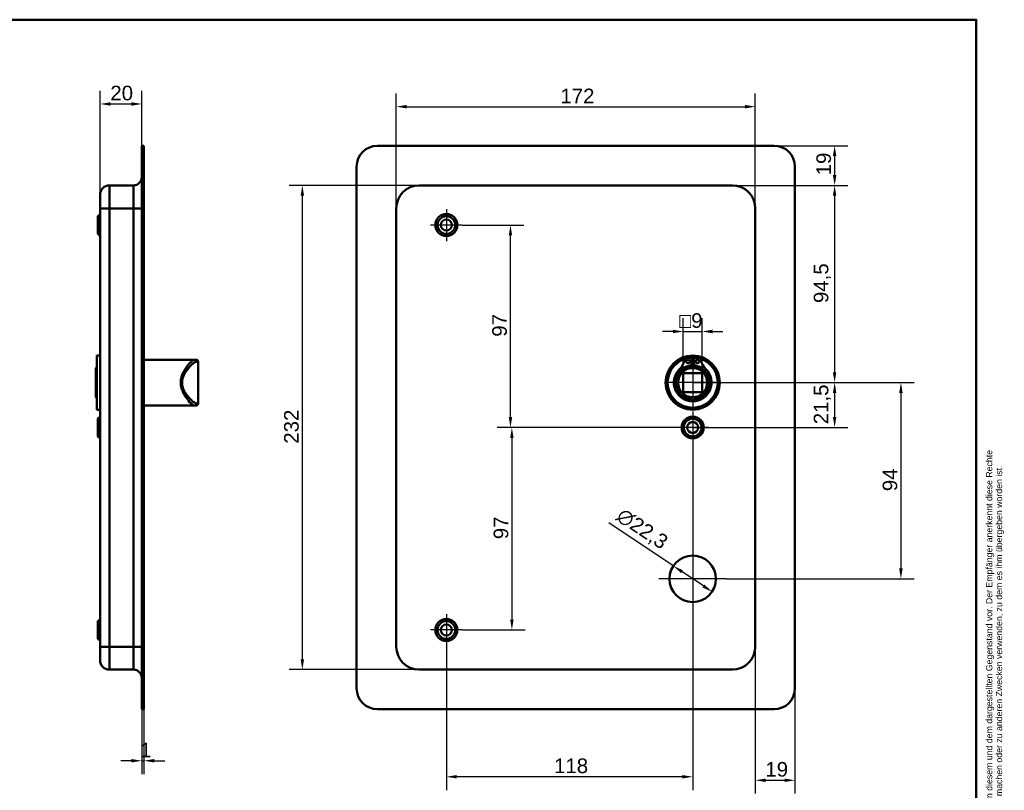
# Model space of a CAD drawing. Header units: millimetres. Extents: x 20 to 833, y 20 to 574.
# Tile 7 of 7: x 362 to 833, y 205 to 574. Entities that reach past the tile are written whole.
import ezdxf
from ezdxf.enums import TextEntityAlignment as Align

# ---------------------------------------------------------------- set-up
doc = ezdxf.new("R2010")
doc.units = ezdxf.units.MM
doc.header["$LTSCALE"] = 2
for name, color, linetype, lineweight in [('Bemaßungen(DIN)', 7, 'Continuous', 25), ('Mittelpunktmarkierung(DIN)', 7, 'Continuous', 25), ('Sichtbare Kanten(DIN)', 7, 'Continuous', 50), ('Sichtbare tangentiale Kanten(DIN)', 7, 'Continuous', 50), ('Skizziergeometrie(DIN)', 7, 'Continuous', 50), ('Skizzierlinie(DIN)', 7, 'Continuous', 25), ('Symbole(DIN)', 7, 'Continuous', 25)]:
    doc.layers.add(name, color=color, linetype=linetype, lineweight=lineweight)
doc.styles.add('Aktuell-DIN', font='arial.ttf')
doc.styles.add('STANDARD-DIN~0', font='arial.ttf')
doc.styles.add('Textstil10', font='arial.ttf')
doc.styles.add('Textstil41', font='arial.ttf', dxfattribs={"width": 0.8})
doc.styles.add('Textstil83', font='arial.ttf', dxfattribs={"width": 0.8})
doc.dimstyles.new('CAD-LAN', dxfattribs={"dimscale": 2, "dimtxt": 3.5, "dimasz": 2.5, "dimexe": 3.175, "dimexo": 0, "dimgap": 0.8, "dimtad": 1, "dimrnd": 1e-08, "dimtxsty": 'STANDARD-DIN~0', "dimcen": 0.09, "dimdle": 10, "dimclrd": 250, "dimclre": 250, "dimclrt": 250, "dimadec": 0, "dimazin": 2, "dimtfac": 1, "dimtmove": 0, "dimatfit": 3, "dimfxl": 1, "dimtolj": 1, "dimtzin": 0, "dimlwd": 25, "dimlwe": 25, "dimarcsym": 0})

# ---------------------------------------------------------------- blocks, each defined once
blk = doc.blocks.new('Ränder Standardrahmen')
at = {"layer": 'Skizziergeometrie(DIN)', "flags": 128}
blk.add_lwpolyline([(10, 10), (10, 287), (410, 287), (410, 10), (10, 10)], dxfattribs=at)
blk = doc.blocks.new('Schriftfelder Heusser')
at = {"layer": 'Skizziergeometrie(DIN)'}
for p, q in [((101, 229.92), (101, 236.92)), ((101, 236.92), (291, 236.92)), ((111, 229.92), (111, 236.92)), ((123, 229.92), (123, 236.92)), ((232, 229.92), (232, 236.92)), ((256, 229.92), (256, 236.92)), ((291, 236.92), (291, 229.92)), ((101, 191.42), (101, 229.92)), ((101, 229.92), (291, 229.92)), ((111, 229.92), (111, 221.42)), ((123, 229.92), (123, 221.42)), ((232, 229.92), (232, 221.42)), ((256, 229.92), (256, 221.42)), ((291, 229.92), (291, 191.42)), ((101, 221.42), (291, 221.42)), ((150, 221.42), (150, 204.42)), ((198.85, 221.42), (198.85, 204.42)), ((216.35, 221.42), (216.35, 204.42)), ((238.35, 221.42), (238.35, 204.42)), ((278, 221.42), (278, 191.42)), ((278, 208.67), (291, 208.67)), ((101, 204.42), (291, 204.42)), ((142, 204.42), (142, 191.42)), ((236, 204.42), (236, 191.42)), ((278, 200.17), (291, 200.17)), ((291, 191.42), (101, 191.42))]:
    blk.add_line(p, q, dxfattribs=at)
at = {"layer": 'Skizzierlinie(DIN)'}
for p, q in [((113.5, 221.42), (113.5, 204.42)), ((118, 221.42), (118, 204.42)), ((162.35, 221.42), (162.35, 204.42)), ((166.85, 221.42), (166.85, 204.42)), ((113.5, 217.17), (150, 217.17)), ((162.35, 217.17), (278, 217.17)), ((113.5, 212.92), (150, 212.92)), ((162.35, 212.92), (278, 212.92)), ((113.5, 208.67), (150, 208.67)), ((162.35, 208.67), (278, 208.67))]:
    blk.add_line(p, q, dxfattribs=at)
for centre in [(115.75, 219.25), (164.6, 219.25), (115.75, 215.04), (164.6, 215.04), (115.75, 210.79), (164.6, 210.79), (115.75, 206.54), (164.6, 206.54)]:
    blk.add_circle(centre, 1.75, dxfattribs=at)
at = {"layer": 'Symbole(DIN)', "color": 7, "insert": (293.33, 191.7), "char_height": 1.5, "width": 182.3003, "attachment_point": 1, "rotation": 90, "line_spacing_factor": 0.944221, "style": 'Aktuell-DIN'}
blk.add_mtext('\\fArial|b0|i0;\\H1.5000;Die Schlossfabrik Heusser AG ist Eigentümerin dieses Dokumentes und behält sich alle Rechte an diesem und dem dargestellten Gegenstand vor. Der Empfänger anerkennt diese Rechte\\Pund wird das Dokument nicht ohne schriftliche Ermächtigung der Eigentümerin Dritten zugänglich machen oder zu anderen Zwecken verwenden, zu dem es ihm übergeben worden ist.\\P ', dxfattribs=at)
at = {"layer": 'Symbole(DIN)', "color": 179, "true_color": 0x262659, "style": 'Aktuell-DIN'}
for s, insert, char_height, attachment_point in [('Pos.', (106, 227), 2.489, 2), ('Menge', (117, 227), 2.489, 2), ('Benennung', (125.81, 225.38), 2.489, 4), ('B-Nummer', (234.74, 225.62), 2.489, 4), ('Material', (265.02, 225.62), 2.489, 5), ('\\fArial|b0|i0;a', (115.81, 219.53), 2, 5), ('\\fArial|b0|i0;e', (164.54, 219.53), 2, 5), ('\\fArial|b0|i0;Gezeichnet', (200.05, 219.23), 2, 4), ('\\fArial|b0|i0;b', (115.75, 215), 2, 5), ('\\fArial|b0|i0;f', (164.55, 215.06), 2, 5), ('\\fArial|b0|i0;Freigegeben', (199.92, 216), 2, 1), ('\\fArial|b0|i0;c', (115.75, 211.01), 2, 5), ('\\fArial|b0|i0;g', (164.63, 211.05), 2, 5), ('\\fArial|b0|i0;Projekt', (200, 211.98), 2, 1), ('\\fArial|b0|i0;d', (115.76, 206.55), 2, 5), ('\\fArial|b0|i0;h', (164.55, 206.57), 2, 5), ('\\fArial|b0|i0;\\H2.0000;Massstab', (284.39, 206.37), 2, 5), ('\\fArial|b0|i0;CAD-Nr.', (200, 207.5), 2, 1), ('\\fArial|b0|i0;\\H2.0000;Baugruppe', (143.1, 203.73), 2, 1), ('\\fArial|b0|i0;Zeichnungs-Nr.', (237, 203.5), 2, 1), ('\\fArial|b0|i0;\\H2.5000;4853 Murgenthal', (113.33, 192.46), 2.5, 7)]:
    blk.add_mtext(s, dxfattribs=dict(at, insert=insert, char_height=char_height, attachment_point=attachment_point))
at = {"layer": 'Symbole(DIN)', "color": 179, "true_color": 0x262659, "attachment_point": 5, "style": 'Aktuell-DIN'}
for s, insert, char_height, width in [('Änd.', (107.21, 213), 2.489, 12.3494), ('Änd.', (156.12, 212.76), 2.489, 12.3494), ('\\fArial|b0|i0;Änderung', (284.51, 202.33), 2, 12.1143)]:
    blk.add_mtext(s, dxfattribs=dict(at, insert=insert, char_height=char_height, width=width))
at = {"layer": 'Symbole(DIN)', "color": 7, "insert": (143.1, 196.62), "char_height": 4.5, "width": 90.18, "attachment_point": 4, "style": 'Aktuell-DIN'}
blk.add_mtext('\\fArial|b0|i0;\\W0.90;\\H4.5000;Heusser-Muschel Serie 6  EN179', dxfattribs=at)
at = {"layer": 'Symbole(DIN)', "color": 179, "true_color": 0x262659, "style": 'Textstil10'}
blk.add_attdef('ERSTELLUNGSDATUM_001', (217.26, 218.29), '', height=2, dxfattribs=at)
at = {"layer": 'Symbole(DIN)', "color": 179, "true_color": 0x262659}
for tag, height, style, p in [('AUTOR', 2.49, 'Aktuell-DIN', (240.03, 219.26)), ('KONTROLLDATUM', 2, 'Textstil10', (217.42, 215.04)), ('KONTROLLIERT_VON', 2, 'Textstil10', (239.98, 215.05))]:
    blk.add_attdef(tag, text='', height=height, dxfattribs=dict(at, style=style)).set_placement(p, align=Align.MIDDLE_LEFT)
at = {"layer": 'Symbole(DIN)', "color": 7, "style": 'Textstil83', "width": 0.8}
blk.add_attdef('Anfänglicher_Ansichtsmaßstab_001', (281.57, 213.34), '', height=2.3, dxfattribs=at)
at = {"layer": 'Symbole(DIN)', "color": 179, "true_color": 0x262659, "style": 'Textstil10'}
blk.add_attdef('PROJEKT', text='', height=2, dxfattribs=at).set_placement((217.77, 209.72), align=Align.BOTTOM_LEFT)
at = {"layer": 'Symbole(DIN)', "color": 7, "style": 'Textstil41', "width": 0.8}
blk.add_attdef('STATUS', text='', height=5, dxfattribs=at).set_placement((284.53, 195.86), align=Align.MIDDLE_CENTER)
blk = doc.blocks.new('*D8')
at = {"layer": 'Bemaßungen(DIN)', "color": 250, "linetype": 'Continuous', "lineweight": 25, "true_color": 0x3f3f3f, "transparency": 16777216}
for p, q in [((542.13, 483.62), (542.13, 538.68)), ((714.13, 483.62), (714.13, 538.68)), ((547.13, 532.33), (709.13, 532.33))]:
    blk.add_line(p, q, dxfattribs=at)
at = {"layer": 'Bemaßungen(DIN)', "color": 250, "linetype": 'Continuous', "true_color": 0x3f3f3f, "transparency": 16777216}
for points in [[(547.13, 533.17), (547.13, 531.5), (542.13, 532.33)], [(709.13, 533.17), (709.13, 531.5), (714.13, 532.33)]]:
    blk.add_solid(points, dxfattribs=at)
at = {"layer": 'Defpoints', "color": 0, "linetype": 'Continuous', "transparency": 16777216}
for p in [(714.13, 532.33), (542.13, 483.62), (714.13, 483.62)]:
    blk.add_point(p, dxfattribs=at)
at = {"layer": 'Bemaßungen(DIN)', "color": 250, "linetype": 'Continuous', "lineweight": 25, "true_color": 0x3f3f3f, "transparency": 16777216, "insert": (620.76, 540.96), "char_height": 7, "attachment_point": 1, "style": 'STANDARD-DIN~0'}
blk.add_mtext('\\A1;172', dxfattribs=at)
blk = doc.blocks.new('*D9')
at = {"layer": 'Bemaßungen(DIN)', "color": 250, "linetype": 'Continuous', "lineweight": 25, "true_color": 0x3f3f3f, "transparency": 16777216}
for p, q in [((553.13, 494.62), (490.78, 494.62)), ((497.13, 489.62), (497.13, 267.62)), ((553.13, 262.62), (490.78, 262.62))]:
    blk.add_line(p, q, dxfattribs=at)
at = {"layer": 'Bemaßungen(DIN)', "color": 250, "linetype": 'Continuous', "true_color": 0x3f3f3f, "transparency": 16777216}
for points in [[(496.29, 489.62), (497.96, 489.62), (497.13, 494.62)], [(496.29, 267.62), (497.96, 267.62), (497.13, 262.62)]]:
    blk.add_solid(points, dxfattribs=at)
at = {"layer": 'Defpoints', "color": 0, "linetype": 'Continuous', "transparency": 16777216}
for p in [(553.13, 494.62), (497.13, 262.62), (553.13, 262.62)]:
    blk.add_point(p, dxfattribs=at)
at = {"layer": 'Bemaßungen(DIN)', "color": 250, "linetype": 'Continuous', "lineweight": 25, "true_color": 0x3f3f3f, "transparency": 16777216, "insert": (488.38, 370.86), "char_height": 7, "attachment_point": 1, "rotation": 90, "style": 'STANDARD-DIN~0'}
blk.add_mtext('\\A1;232', dxfattribs=at)
blk = doc.blocks.new('*D10')
at = {"layer": 'Bemaßungen(DIN)', "color": 250, "linetype": 'Continuous', "lineweight": 25, "true_color": 0x3f3f3f, "transparency": 16777216}
for p, q in [((703.13, 494.62), (758.48, 494.62)), ((752.13, 489.62), (752.13, 405.12)), ((684.13, 400.12), (758.48, 400.12))]:
    blk.add_line(p, q, dxfattribs=at)
at = {"layer": 'Bemaßungen(DIN)', "color": 250, "linetype": 'Continuous', "true_color": 0x3f3f3f, "transparency": 16777216}
for points in [[(751.29, 489.62), (752.96, 489.62), (752.13, 494.62)], [(751.29, 405.12), (752.96, 405.12), (752.13, 400.12)]]:
    blk.add_solid(points, dxfattribs=at)
at = {"layer": 'Defpoints', "color": 0, "linetype": 'Continuous', "transparency": 16777216}
for p in [(703.13, 494.62), (684.13, 400.12), (752.13, 400.12)]:
    blk.add_point(p, dxfattribs=at)
at = {"layer": 'Bemaßungen(DIN)', "color": 250, "linetype": 'Continuous', "lineweight": 25, "true_color": 0x3f3f3f, "transparency": 16777216, "insert": (742.11, 438.25), "char_height": 7, "attachment_point": 1, "rotation": 90, "style": 'STANDARD-DIN~0'}
blk.add_mtext('\\A1;94,5', dxfattribs=at)
blk = doc.blocks.new('*D11')
at = {"layer": 'Bemaßungen(DIN)', "color": 250, "linetype": 'Continuous', "lineweight": 25, "true_color": 0x3f3f3f, "transparency": 16777216}
for p, q in [((684.13, 400.12), (758.48, 400.12)), ((752.13, 395.12), (752.13, 383.62)), ((684.13, 378.62), (758.48, 378.62))]:
    blk.add_line(p, q, dxfattribs=at)
at = {"layer": 'Bemaßungen(DIN)', "color": 250, "linetype": 'Continuous', "true_color": 0x3f3f3f, "transparency": 16777216}
for points in [[(751.29, 395.12), (752.96, 395.12), (752.13, 400.12)], [(751.29, 383.62), (752.96, 383.62), (752.13, 378.62)]]:
    blk.add_solid(points, dxfattribs=at)
at = {"layer": 'Defpoints', "color": 0, "linetype": 'Continuous', "transparency": 16777216}
for p in [(684.13, 400.12), (684.13, 378.62), (752.13, 378.62)]:
    blk.add_point(p, dxfattribs=at)
at = {"layer": 'Bemaßungen(DIN)', "color": 250, "linetype": 'Continuous', "lineweight": 25, "true_color": 0x3f3f3f, "transparency": 16777216, "insert": (742.11, 380.19), "char_height": 7, "attachment_point": 1, "rotation": 90, "style": 'STANDARD-DIN~0'}
blk.add_mtext('\\A1;21,5', dxfattribs=at)
blk = doc.blocks.new('*D12')
at = {"layer": 'Bemaßungen(DIN)', "color": 250, "linetype": 'Continuous', "lineweight": 25, "true_color": 0x3f3f3f, "transparency": 16777216}
for p, q in [((684.13, 400.12), (790.23, 400.12)), ((783.88, 395.12), (783.88, 311.12)), ((700.28, 306.12), (790.23, 306.12))]:
    blk.add_line(p, q, dxfattribs=at)
at = {"layer": 'Bemaßungen(DIN)', "color": 250, "linetype": 'Continuous', "true_color": 0x3f3f3f, "transparency": 16777216}
for points in [[(783.05, 395.12), (784.72, 395.12), (783.88, 400.12)], [(783.05, 311.12), (784.72, 311.12), (783.88, 306.12)]]:
    blk.add_solid(points, dxfattribs=at)
at = {"layer": 'Defpoints', "color": 0, "linetype": 'Continuous', "transparency": 16777216}
for p in [(684.13, 400.12), (700.28, 306.12), (783.88, 306.12)]:
    blk.add_point(p, dxfattribs=at)
at = {"layer": 'Bemaßungen(DIN)', "color": 250, "linetype": 'Continuous', "lineweight": 25, "true_color": 0x3f3f3f, "transparency": 16777216, "insert": (775.14, 348.12), "char_height": 7, "attachment_point": 1, "rotation": 90, "style": 'STANDARD-DIN~0'}
blk.add_mtext('\\A1;94', dxfattribs=at)
blk = doc.blocks.new('*D13')
at = {"layer": 'Bemaßungen(DIN)', "color": 250, "linetype": 'Continuous', "lineweight": 25, "true_color": 0x3f3f3f, "transparency": 16777216}
for p, q in [((723.13, 513.62), (758.48, 513.62)), ((752.13, 508.62), (752.13, 499.62)), ((703.13, 494.62), (758.48, 494.62))]:
    blk.add_line(p, q, dxfattribs=at)
at = {"layer": 'Bemaßungen(DIN)', "color": 250, "linetype": 'Continuous', "true_color": 0x3f3f3f, "transparency": 16777216}
for points in [[(751.29, 508.62), (752.96, 508.62), (752.13, 513.62)], [(751.29, 499.62), (752.96, 499.62), (752.13, 494.62)]]:
    blk.add_solid(points, dxfattribs=at)
at = {"layer": 'Defpoints', "color": 0, "linetype": 'Continuous', "transparency": 16777216}
for p in [(723.13, 513.62), (703.13, 494.62), (752.13, 494.62)]:
    blk.add_point(p, dxfattribs=at)
at = {"layer": 'Bemaßungen(DIN)', "color": 250, "linetype": 'Continuous', "lineweight": 25, "true_color": 0x3f3f3f, "transparency": 16777216, "insert": (743.38, 499.43), "char_height": 7, "attachment_point": 1, "rotation": 90, "style": 'STANDARD-DIN~0'}
blk.add_mtext('\\A1;19', dxfattribs=at)
blk = doc.blocks.new('*D14')
at = {"layer": 'Bemaßungen(DIN)', "color": 250, "linetype": 'Continuous', "lineweight": 25, "true_color": 0x3f3f3f, "transparency": 16777216}
for p, q in [((573.78, 475.62), (603.19, 475.62)), ((596.84, 383.62), (596.84, 470.62)), ((684.13, 378.62), (590.49, 378.62))]:
    blk.add_line(p, q, dxfattribs=at)
at = {"layer": 'Bemaßungen(DIN)', "color": 250, "linetype": 'Continuous', "true_color": 0x3f3f3f, "transparency": 16777216}
for points in [[(596.01, 470.62), (597.67, 470.62), (596.84, 475.62)], [(596.01, 383.62), (597.67, 383.62), (596.84, 378.62)]]:
    blk.add_solid(points, dxfattribs=at)
at = {"layer": 'Defpoints', "color": 0, "linetype": 'Continuous', "transparency": 16777216}
for p in [(573.78, 475.62), (596.84, 475.62), (684.13, 378.62)]:
    blk.add_point(p, dxfattribs=at)
at = {"layer": 'Bemaßungen(DIN)', "color": 250, "linetype": 'Continuous', "lineweight": 25, "true_color": 0x3f3f3f, "transparency": 16777216, "insert": (588.09, 422.11), "char_height": 7, "attachment_point": 1, "rotation": 90, "style": 'STANDARD-DIN~0'}
blk.add_mtext('\\A1;97', dxfattribs=at)
blk = doc.blocks.new('*D15')
at = {"layer": 'Bemaßungen(DIN)', "color": 250, "linetype": 'Continuous', "lineweight": 25, "true_color": 0x3f3f3f, "transparency": 16777216}
for p, q in [((684.13, 378.62), (591.17, 378.62)), ((597.52, 373.62), (597.52, 286.62)), ((573.78, 281.62), (603.87, 281.62))]:
    blk.add_line(p, q, dxfattribs=at)
at = {"layer": 'Bemaßungen(DIN)', "color": 250, "linetype": 'Continuous', "true_color": 0x3f3f3f, "transparency": 16777216}
for points in [[(596.69, 373.62), (598.35, 373.62), (597.52, 378.62)], [(596.69, 286.62), (598.35, 286.62), (597.52, 281.62)]]:
    blk.add_solid(points, dxfattribs=at)
at = {"layer": 'Defpoints', "color": 0, "linetype": 'Continuous', "transparency": 16777216}
for p in [(684.13, 378.62), (573.78, 281.62), (597.52, 281.62)]:
    blk.add_point(p, dxfattribs=at)
at = {"layer": 'Bemaßungen(DIN)', "color": 250, "linetype": 'Continuous', "lineweight": 25, "true_color": 0x3f3f3f, "transparency": 16777216, "insert": (588.77, 325.11), "char_height": 7, "attachment_point": 1, "rotation": 90, "style": 'STANDARD-DIN~0'}
blk.add_mtext('\\A1;97', dxfattribs=at)
blk = doc.blocks.new('*D16')
at = {"layer": 'Bemaßungen(DIN)', "color": 250, "linetype": 'Continuous', "lineweight": 25, "true_color": 0x3f3f3f, "transparency": 16777216}
for p, q in [((684.13, 370.97), (684.13, 204.95)), ((566.13, 273.97), (566.13, 204.95)), ((679.13, 211.3), (571.13, 211.3))]:
    blk.add_line(p, q, dxfattribs=at)
at = {"layer": 'Bemaßungen(DIN)', "color": 250, "linetype": 'Continuous', "true_color": 0x3f3f3f, "transparency": 16777216}
for points in [[(571.13, 212.13), (571.13, 210.47), (566.13, 211.3)], [(679.13, 212.13), (679.13, 210.47), (684.13, 211.3)]]:
    blk.add_solid(points, dxfattribs=at)
at = {"layer": 'Defpoints', "color": 0, "linetype": 'Continuous', "transparency": 16777216}
for p in [(684.13, 370.97), (566.13, 273.97), (566.13, 211.3)]:
    blk.add_point(p, dxfattribs=at)
at = {"layer": 'Bemaßungen(DIN)', "color": 250, "linetype": 'Continuous', "lineweight": 25, "true_color": 0x3f3f3f, "transparency": 16777216, "insert": (617.72, 220.05), "char_height": 7, "attachment_point": 1, "style": 'STANDARD-DIN~0'}
blk.add_mtext('\\A1;118', dxfattribs=at)
blk = doc.blocks.new('*D17')
at = {"layer": 'Bemaßungen(DIN)', "color": 250, "linetype": 'Continuous', "lineweight": 25, "true_color": 0x3f3f3f, "transparency": 16777216}
for p, q in [((714.13, 273.62), (714.13, 203.27)), ((733.13, 253.62), (733.13, 203.27)), ((719.13, 209.62), (728.13, 209.62))]:
    blk.add_line(p, q, dxfattribs=at)
at = {"layer": 'Bemaßungen(DIN)', "color": 250, "linetype": 'Continuous', "true_color": 0x3f3f3f, "transparency": 16777216}
for points in [[(719.13, 210.45), (719.13, 208.79), (714.13, 209.62)], [(728.13, 210.45), (728.13, 208.79), (733.13, 209.62)]]:
    blk.add_solid(points, dxfattribs=at)
at = {"layer": 'Defpoints', "color": 0, "linetype": 'Continuous', "transparency": 16777216}
for p in [(714.13, 273.62), (733.13, 253.62), (733.13, 209.62)]:
    blk.add_point(p, dxfattribs=at)
at = {"layer": 'Bemaßungen(DIN)', "color": 250, "linetype": 'Continuous', "lineweight": 25, "true_color": 0x3f3f3f, "transparency": 16777216, "insert": (718.94, 218.37), "char_height": 7, "attachment_point": 1, "style": 'STANDARD-DIN~0'}
blk.add_mtext('\\A1;19', dxfattribs=at)
blk = doc.blocks.new('*D18')
at = {"layer": 'Bemaßungen(DIN)', "color": 250, "linetype": 'Continuous', "lineweight": 25, "true_color": 0x3f3f3f, "transparency": 16777216}
for p, q in [((674.85, 312.31), (643.96, 332.94)), ((689.24, 302.7), (679.01, 309.53))]:
    blk.add_line(p, q, dxfattribs=at)
at = {"layer": 'Bemaßungen(DIN)', "color": 250, "linetype": 'Continuous', "true_color": 0x3f3f3f, "transparency": 16777216}
for points in [[(679.48, 310.23), (678.55, 308.84), (674.85, 312.31)], [(689.71, 303.4), (688.78, 302.01), (693.4, 299.93)]]:
    blk.add_solid(points, dxfattribs=at)
at = {"layer": 'Defpoints', "color": 0, "linetype": 'Continuous', "transparency": 16777216}
for p in [(674.85, 312.31), (693.4, 299.93)]:
    blk.add_point(p, dxfattribs=at)
at = {"layer": 'Bemaßungen(DIN)', "color": 250, "linetype": 'Continuous', "lineweight": 25, "true_color": 0x3f3f3f, "transparency": 16777216, "insert": (650.97, 340.57), "char_height": 7, "attachment_point": 1, "rotation": 326.2744, "style": 'STANDARD-DIN~0'}
blk.add_mtext('\\A1;∅22,3', dxfattribs=at)
blk = doc.blocks.new('*D19')
at = {"layer": 'Bemaßungen(DIN)', "color": 250, "linetype": 'Continuous', "lineweight": 25, "true_color": 0x3f3f3f, "transparency": 16777216}
for p, q in [((679.63, 404.62), (679.63, 430.97)), ((688.63, 404.62), (688.63, 430.97)), ((674.63, 424.62), (669.63, 424.62)), ((679.63, 424.62), (688.63, 424.62)), ((693.63, 424.62), (698.63, 424.62))]:
    blk.add_line(p, q, dxfattribs=at)
at = {"layer": 'Bemaßungen(DIN)', "color": 250, "linetype": 'Continuous', "true_color": 0x3f3f3f, "transparency": 16777216}
for points in [[(674.63, 425.45), (674.63, 423.79), (679.63, 424.62)], [(693.63, 425.45), (693.63, 423.79), (688.63, 424.62)]]:
    blk.add_solid(points, dxfattribs=at)
at = {"layer": 'Defpoints', "color": 0, "linetype": 'Continuous', "transparency": 16777216}
for p in [(688.63, 424.62), (679.63, 404.62), (688.63, 404.62)]:
    blk.add_point(p, dxfattribs=at)
at = {"layer": 'Bemaßungen(DIN)', "color": 250, "linetype": 'Continuous', "lineweight": 25, "true_color": 0x3f3f3f, "transparency": 16777216, "insert": (677.76, 433.37), "char_height": 7, "attachment_point": 1, "style": 'STANDARD-DIN~0'}
blk.add_mtext('\\A1;\\fAIGDT|b0|i0;\\H7.0000;o\\fArial|b0|i0;\\H7.0000;9', dxfattribs=at)
blk = doc.blocks.new('*D20')
at = {"layer": 'Bemaßungen(DIN)', "color": 250, "linetype": 'Continuous', "lineweight": 25, "true_color": 0x3f3f3f, "transparency": 16777216}
for p, q in [((400.22, 490.12), (400.22, 539.97)), ((420.22, 513.62), (420.22, 539.97)), ((405.22, 533.62), (415.22, 533.62))]:
    blk.add_line(p, q, dxfattribs=at)
at = {"layer": 'Bemaßungen(DIN)', "color": 250, "linetype": 'Continuous', "true_color": 0x3f3f3f, "transparency": 16777216}
for points in [[(405.22, 534.45), (405.22, 532.79), (400.22, 533.62)], [(415.22, 534.45), (415.22, 532.79), (420.22, 533.62)]]:
    blk.add_solid(points, dxfattribs=at)
at = {"layer": 'Defpoints', "color": 0, "linetype": 'Continuous', "transparency": 16777216}
for p in [(420.22, 533.62), (420.22, 513.62), (400.22, 490.12)]:
    blk.add_point(p, dxfattribs=at)
at = {"layer": 'Bemaßungen(DIN)', "color": 250, "linetype": 'Continuous', "lineweight": 25, "true_color": 0x3f3f3f, "transparency": 16777216, "insert": (405.15, 542.37), "char_height": 7, "attachment_point": 1, "style": 'STANDARD-DIN~0'}
blk.add_mtext('\\A1;20', dxfattribs=at)
blk = doc.blocks.new('*D21')
at = {"layer": 'Bemaßungen(DIN)', "color": 250, "linetype": 'Continuous', "lineweight": 25, "true_color": 0x3f3f3f, "transparency": 16777216}
for p, q in [((420.22, 243.62), (420.22, 212.61)), ((421.22, 243.62), (421.22, 212.61)), ((415.22, 218.96), (410.22, 218.96)), ((420.22, 218.96), (421.22, 218.96)), ((426.22, 218.96), (431.22, 218.96))]:
    blk.add_line(p, q, dxfattribs=at)
at = {"layer": 'Bemaßungen(DIN)', "color": 250, "linetype": 'Continuous', "true_color": 0x3f3f3f, "transparency": 16777216}
for points in [[(415.22, 219.8), (415.22, 218.13), (420.22, 218.96)], [(426.22, 219.8), (426.22, 218.13), (421.22, 218.96)]]:
    blk.add_solid(points, dxfattribs=at)
at = {"layer": 'Defpoints', "color": 0, "linetype": 'Continuous', "transparency": 16777216}
for p in [(420.22, 243.62), (421.22, 243.62), (421.22, 218.96)]:
    blk.add_point(p, dxfattribs=at)
at = {"layer": 'Bemaßungen(DIN)', "color": 250, "linetype": 'Continuous', "lineweight": 25, "true_color": 0x3f3f3f, "transparency": 16777216, "insert": (419.43, 227.59), "char_height": 7, "attachment_point": 1, "style": 'STANDARD-DIN~0'}
blk.add_mtext('\\A1;1', dxfattribs=at)

msp = doc.modelspace()

# ---------------------------------------------------------------- linework, layer by layer
at = {"layer": 'Mittelpunktmarkierung(DIN)', "linetype": 'Continuous'}
for p, q in [((566.128, 483.269), (566.128, 467.969)), ((573.778, 475.619), (558.478, 475.619)), ((684.128, 412.119), (684.128, 388.119)), ((696.128, 400.119), (672.128, 400.119)), ((684.128, 386.269), (684.128, 370.969)), ((691.778, 378.619), (676.478, 378.619)), ((684.128, 322.269), (684.128, 289.969)), ((700.278, 306.119), (667.978, 306.119)), ((566.128, 289.269), (566.128, 273.969)), ((573.778, 281.619), (558.478, 281.619))]:
    msp.add_line(p, q, dxfattribs=at)
at = {"layer": 'Sichtbare Kanten(DIN)'}
for p, q in [((421.216, 513.619), (420.216, 513.619)), ((420.216, 503.619), (420.216, 513.619)), ((421.216, 513.619), (421.216, 503.619)), ((533.128, 513.619), (723.128, 513.619)), ((420.216, 503.619), (420.216, 253.619)), ((421.216, 503.619), (421.216, 253.619)), ((523.128, 253.619), (523.128, 503.619)), ((733.128, 503.619), (733.128, 253.619)), ((416.216, 494.619), (404.716, 494.619)), ((703.128, 494.619), (553.128, 494.619)), ((400.216, 483.619), (400.216, 490.119)), ((400.216, 483.619), (400.216, 273.619)), ((542.128, 483.619), (542.128, 273.619)), ((714.128, 273.619), (714.128, 483.619)), ((399.216, 479.869), (400.216, 480.869)), ((399.216, 471.369), (399.216, 479.869)), ((399.216, 471.369), (400.216, 470.369)), ((398.716, 413.119), (398.716, 387.119)), ((398.716, 413.119), (400.216, 413.119)), ((421.216, 411.119), (441.216, 411.119)), ((441.216, 411.119), (445.546, 411.119)), ((445.546, 411.119), (446.216, 411.119)), ((680.487, 412.077), (683.511, 412.077)), ((683.511, 412.077), (683.511, 408.377)), ((684.745, 408.377), (684.745, 412.077)), ((684.745, 412.077), (687.769, 412.077)), ((398.216, 407.119), (398.716, 407.619)), ((398.216, 393.119), (398.216, 407.119)), ((447.216, 390.119), (447.216, 410.119)), ((679.628, 395.619), (679.628, 404.619)), ((679.628, 404.619), (688.628, 404.619)), ((688.628, 404.619), (688.628, 395.619)), ((398.216, 393.119), (398.716, 392.619)), ((688.628, 395.619), (679.628, 395.619)), ((398.716, 387.119), (400.216, 387.119)), ((421.216, 389.119), (441.216, 389.119)), ((441.216, 389.119), (445.546, 389.119)), ((446.216, 389.119), (445.546, 389.119)), ((399.216, 382.869), (400.216, 383.869)), ((399.216, 374.369), (399.216, 382.869)), ((399.216, 374.369), (400.216, 373.369)), ((399.216, 285.869), (400.216, 286.869)), ((399.216, 277.369), (399.216, 285.869)), ((399.216, 277.369), (400.216, 276.369)), ((400.216, 267.119), (400.216, 273.619)), ((416.216, 262.619), (404.716, 262.619)), ((553.128, 262.619), (703.128, 262.619)), ((420.216, 243.619), (420.216, 253.619)), ((421.216, 253.619), (421.216, 243.619)), ((420.216, 243.619), (421.216, 243.619)), ((723.128, 243.619), (533.128, 243.619))]:
    msp.add_line(p, q, dxfattribs=at)
for centre, radius in [((566.128, 475.619), 5.25), ((566.128, 475.619), 4.25), ((566.128, 475.619), 2.65), ((684.128, 400.119), 13), ((684.128, 400.119), 12.5), ((681.896, 410.227), 0.85), ((686.36, 410.227), 0.85), ((684.128, 400.119), 8), ((684.128, 400.119), 7), ((684.128, 378.619), 5.25), ((684.128, 378.619), 4.25), ((684.128, 378.619), 2.65), ((684.128, 306.119), 11.15), ((566.128, 281.619), 5.25), ((566.128, 281.619), 4.25), ((566.128, 281.619), 2.65)]:
    msp.add_circle(centre, radius, dxfattribs=at)
for centre, radius, start, end in [((533.128, 503.619), 10, 90, 180), ((723.128, 503.619), 10, 0, 90), ((416.216, 498.619), 4, 270, 0), ((404.716, 490.119), 4.5, 90, 180), ((553.128, 483.619), 11, 90, 180), ((703.128, 483.619), 11, 0, 90), ((446.216, 410.119), 1, 0, 90), ((684.128, 400.119), 12, 108.17213, 71.82787), ((671.805, 412.817), 8.678, 314.1409, 355.03295), ((684.128, 400.119), 12, 85.21102, 94.78898), ((696.451, 412.817), 8.678, 184.96705, 225.8591), ((684.128, 400.119), 9.017, 134.1409, 45.8591), ((684.128, 400.852), 7.55, 94.68501, 144.3129), ((684.128, 400.119), 8.2, 63.63056, 116.36944), ((684.128, 400.119), 9, 86.0711, 93.9289), ((684.128, 400.852), 7.55, 35.6871, 85.31499), ((446.216, 390.119), 1, 270, 0), ((553.128, 273.619), 11, 180, 270), ((703.128, 273.619), 11, 270, 0), ((404.716, 267.119), 4.5, 180, 270), ((416.216, 258.619), 4, 0, 90), ((533.128, 253.619), 10, 180, 270), ((723.128, 253.619), 10, 270, 0)]:
    msp.add_arc(centre, radius, start, end, dxfattribs=at)
at = {"layer": 'Sichtbare tangentiale Kanten(DIN)'}
for p, q in [((420.216, 503.619), (421.216, 503.619)), ((404.716, 494.619), (404.716, 483.619)), ((416.216, 483.619), (416.216, 494.619)), ((404.716, 483.619), (400.216, 483.619)), ((416.216, 483.619), (404.716, 483.619)), ((404.716, 273.619), (404.716, 483.619)), ((416.216, 483.619), (416.216, 273.619)), ((416.216, 483.619), (420.216, 483.619)), ((447.216, 410.119), (446.511, 410.119)), ((446.511, 390.119), (447.216, 390.119)), ((404.716, 273.619), (400.216, 273.619)), ((416.216, 273.619), (404.716, 273.619)), ((404.716, 273.619), (404.716, 262.619)), ((416.216, 262.619), (416.216, 273.619)), ((416.216, 273.619), (420.216, 273.619)), ((421.216, 253.619), (420.216, 253.619))]:
    msp.add_line(p, q, dxfattribs=at)
for centre, major_axis, start_param, end_param in [((445.546, 410.119), (0, 1), 4.712389, 6.2831853), ((445.546, 390.119), (0, -1), 0, 1.5707963)]:
    msp.add_ellipse(centre, major_axis=major_axis, ratio=0.9647528, start_param=start_param, end_param=end_param, dxfattribs=at)
for points, knots in [([(445.546, 411.119), (445.332, 411.119), (444.796, 410.911), (443.403, 409.785), (441.306, 407.322), (439.297, 403.719), (438.738, 400.128), (439.079, 397.891), (439.632, 396.259), (440.309, 394.752), (441.705, 392.433), (443.406, 390.452), (444.794, 389.326), (445.332, 389.119), (445.546, 389.119)], [-3.4261334, -3.4261334, -3.4261334, -3.4261334, -3.1814096, -2.9366858, -2.4472382, -1.9577905, -1.7130667, -1.4683429, -1.345981, -1.2236191, -0.9788953, -0.4894476, -0.2447238, 0, 0, 0, 0]), ([(446.511, 390.119), (446.285, 390.119), (446.003, 390.213), (445.679, 390.388), (445.354, 390.563), (444.989, 390.819), (444.596, 391.14), (443.811, 391.781), (442.915, 392.682), (442.057, 393.785), (441.627, 394.336), (441.208, 394.939), (440.83, 395.596), (440.641, 395.925), (440.463, 396.268), (440.301, 396.624), (440.14, 396.981), (439.994, 397.352), (439.873, 397.735), (439.631, 398.5), (439.488, 399.314), (439.49, 400.129), (439.492, 400.944), (439.638, 401.76), (439.878, 402.522), (440.357, 404.047), (441.202, 405.357), (442.064, 406.46), (442.927, 407.563), (443.814, 408.459), (444.597, 409.099), (444.988, 409.418), (445.354, 409.674), (445.678, 409.849), (446.003, 410.025), (446.285, 410.119), (446.511, 410.119)], [0, 0, 0, 0, 0.2447238, 0.2447238, 0.2447238, 0.4894476, 0.4894476, 0.4894476, 0.9788953, 0.9788953, 0.9788953, 1.2236191, 1.2236191, 1.2236191, 1.345981, 1.345981, 1.345981, 1.4683429, 1.4683429, 1.4683429, 1.7130667, 1.7130667, 1.7130667, 1.9577905, 1.9577905, 1.9577905, 2.4472382, 2.4472382, 2.4472382, 2.9366858, 2.9366858, 2.9366858, 3.1814096, 3.1814096, 3.1814096, 3.4261334, 3.4261334, 3.4261334, 3.4261334])]:
    msp.add_open_spline(points, degree=3, knots=knots, dxfattribs=at)

# ---------------------------------------------------------------- block references
at = {"xscale": 2, "yscale": 2, "zscale": 2}
msp.add_blockref('Ränder Standardrahmen', (0, 0), dxfattribs=at)
msp.add_blockref('Schriftfelder Heusser', (238, -362.833), dxfattribs=at).add_auto_attribs({'ERSTELLUNGSDATUM_001': '21.12.2020', 'Anfänglicher_Ansichtsmaßstab_001': '1 : 2'})

# ---------------------------------------------------------------- dimensions: what is measured, and where the dimension line sits
at = {"layer": 'Bemaßungen(DIN)', "color": 250, "linetype": 'Continuous', "lineweight": 25, "true_color": 0x3f3f3f}
for base, p1, p2, angle, override, picture, middle in [((420.216, 533.619), (400.216, 490.119), (420.216, 513.619), 180, {"dimgap": 0.8, "dimdec": 2, "dimtol": 0, "dimlim": 0, "dimtp": 0, "dimtm": 0, "dimtdec": 2, "dimtofl": 0, "dimatfit": 1}, '*D20', (410.216, 533.619)), ((714.128, 532.334), (542.128, 483.619), (714.128, 483.619), 180, {"dimgap": 0.8, "dimdec": 2, "dimtol": 0, "dimlim": 0, "dimtp": 0, "dimtm": 0, "dimtdec": 2, "dimtofl": 0, "dimatfit": 1}, '*D8', (628.128, 532.334)), ((752.128, 494.619), (723.128, 513.619), (703.128, 494.619), 270, {"dimgap": 0.8, "dimdec": 2, "dimtol": 0, "dimlim": 0, "dimtp": 0, "dimtm": 0, "dimtdec": 2, "dimtofl": 0, "dimatfit": 1}, '*D13', (752.128, 504.119)), ((497.128, 262.619), (553.128, 494.619), (553.128, 262.619), 90, {"dimgap": 0.8, "dimdec": 2, "dimtol": 0, "dimlim": 0, "dimtp": 0, "dimtm": 0, "dimtdec": 2, "dimtofl": 0, "dimatfit": 1}, '*D9', (497.128, 378.619)), ((752.128, 400.119), (703.128, 494.619), (684.128, 400.119), 90, {"dimgap": 0.8, "dimdec": 2, "dimtol": 0, "dimlim": 0, "dimtp": 0, "dimtm": 0, "dimtdec": 2, "dimtofl": 0, "dimatfit": 1}, '*D10', (752.128, 447.369)), ((596.841, 475.619), (684.128, 378.619), (573.778, 475.619), 90, {"dimgap": 0.8, "dimdec": 2, "dimtol": 0, "dimlim": 0, "dimtp": 0, "dimtm": 0, "dimtdec": 2, "dimtofl": 0, "dimatfit": 1}, '*D14', (596.841, 427.119)), ((752.128, 378.619), (684.128, 400.119), (684.128, 378.619), 90, {"dimgap": 0.8, "dimdec": 2, "dimtol": 0, "dimlim": 0, "dimtp": 0, "dimtm": 0, "dimtdec": 2, "dimtofl": 0, "dimatfit": 1}, '*D11', (752.128, 389.369)), ((783.884, 306.119), (684.128, 400.119), (700.278, 306.119), 90, {"dimgap": 0.8, "dimdec": 2, "dimtol": 0, "dimlim": 0, "dimtp": 0, "dimtm": 0, "dimtdec": 2, "dimtofl": 0, "dimatfit": 1}, '*D12', (783.884, 353.119)), ((597.521, 281.619), (684.128, 378.619), (573.778, 281.619), 90, {"dimgap": 0.8, "dimdec": 2, "dimtol": 0, "dimlim": 0, "dimtp": 0, "dimtm": 0, "dimtdec": 2, "dimtofl": 0, "dimatfit": 1}, '*D15', (597.521, 330.119)), ((566.128, 211.3), (684.128, 370.969), (566.128, 273.969), 180, {"dimgap": 0.8, "dimdec": 2, "dimtol": 0, "dimlim": 0, "dimtp": 0, "dimtm": 0, "dimtdec": 2, "dimtofl": 0, "dimatfit": 1}, '*D16', (625.128, 211.3)), ((421.216, 218.962), (420.216, 243.619), (421.216, 243.619), 180, {"dimgap": 0.8, "dimdec": 2, "dimtol": 0, "dimlim": 0, "dimtp": 0, "dimtm": 0, "dimtdec": 2, "dimtofl": 1, "dimatfit": 1}, '*D21', (420.716, 218.962))]:
    dim = msp.add_linear_dim(base=base, p1=p1, p2=p2, angle=angle, dimstyle='CAD-LAN', override=override, dxfattribs=at)
    dim.commit()
    dim.dimension.update_dxf_attribs({"geometry": picture, "text_midpoint": middle, "dimtype": 160})
dim = msp.add_linear_dim(base=(688.628, 424.619), p1=(679.628, 404.619), p2=(688.628, 404.619), angle=180, text='\\fAIGDT|b0|i0;\\H7.0000;o\\fArial|b0|i0;\\H7.0000;<>', dimstyle='CAD-LAN', override={"dimgap": 0.8, "dimdec": 2, "dimtol": 0, "dimlim": 0, "dimtp": 0, "dimtm": 0, "dimtdec": 2, "dimtofl": 1, "dimatfit": 1}, dxfattribs=at)
dim.commit()
dim.dimension.update_dxf_attribs({"geometry": '*D19', "text_midpoint": (684.128, 424.619), "dimtype": 160})
dim = msp.add_diameter_dim_2p(p1=(693.402, 299.928), p2=(674.854, 312.309), dimstyle='CAD-LAN', override={"dimgap": 0.8, "dimdec": 2, "dimlfac": 1, "dimtol": 0, "dimlim": 0, "dimtp": 0, "dimtm": 0, "dimtdec": 2, "dimatfit": 2}, dxfattribs=at)
dim.commit()
dim.dimension.update_dxf_attribs({"geometry": '*D18', "text_midpoint": (656.014, 324.886), "dimtype": 163})
dim = msp.add_linear_dim(base=(733.128, 209.619), p1=(714.128, 273.619), p2=(733.128, 253.619), dimstyle='CAD-LAN', override={"dimgap": 0.8, "dimdec": 2, "dimtol": 0, "dimlim": 0, "dimtp": 0, "dimtm": 0, "dimtdec": 2, "dimtofl": 0, "dimatfit": 1}, dxfattribs=at)
dim.commit()
dim.dimension.update_dxf_attribs({"geometry": '*D17', "text_midpoint": (723.628, 209.619), "dimtype": 160})

doc.saveas('drawing.dxf')
